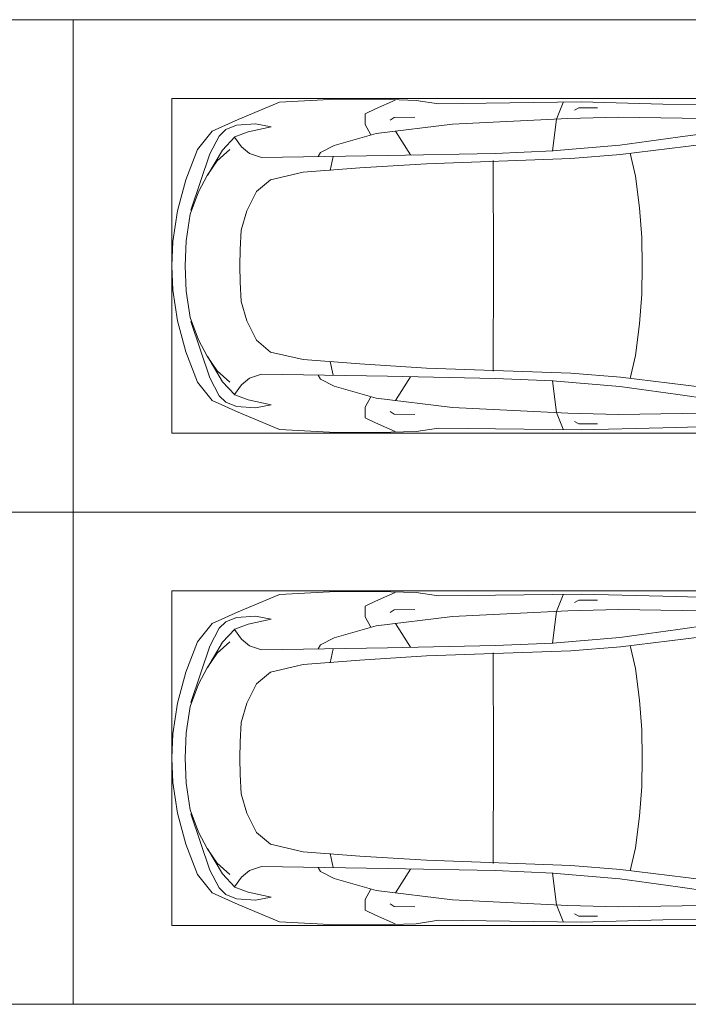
# Model space of a CAD drawing. Header units: millimetres. Extents: x -32229 to 291619, y -13689 to 125138.
# Tile 42 of 256: x -937 to 2457, y 66000 to 71000. Entities that reach past the tile are written whole.
import ezdxf

# ---------------------------------------------------------------- set-up
doc = ezdxf.new("R2010")
doc.units = ezdxf.units.MM
doc.layers.add('A-DETL-GENF-OTLN', color=7, linetype='Continuous', lineweight=18)
doc.layers.add('C-PRKG-____-OTLN', color=7, linetype='Continuous', lineweight=18)

# ---------------------------------------------------------------- blocks, each defined once
blk = doc.blocks.new('АР_Машиноместо - 5300x2500_С-V38--02 ЭМ')
at = {"layer": 'A-DETL-GENF-OTLN', "color": 253, "lineweight": 13, "true_color": 0xaaaaaa}
for p, q in [((970.2, 4771.8), (812.7, 4729.4)), ((1126.4, 4794.1), (970.2, 4771.8)), ((1250, 4800), (1126.4, 4794.1)), ((1250, 4800), (1373.6, 4794.1)), ((1373.6, 4794.1), (1529.8, 4771.8)), ((1529.8, 4771.8), (1687.3, 4729.4)), ((812.7, 4729.4), (659.1, 4669.9)), ((680.7, 4606.5), (967, 4703.6)), ((988.2, 4706.7), (873.9, 4665.1)), ((1122.2, 4726.4), (988.2, 4706.7)), ((1250, 4731.7), (1122.2, 4726.4)), ((1250, 4731.7), (1377.8, 4726.4)), ((1377.8, 4726.4), (1511.8, 4706.7)), ((1511.8, 4706.7), (1626.1, 4665.1)), ((1819.3, 4606.5), (1533, 4703.6)), ((1687.3, 4729.4), (1840.9, 4669.9)), ((659.1, 4669.9), (565.9, 4595.1)), ((873.9, 4665.1), (791.3, 4619.7)), ((1626.1, 4665.1), (1708.7, 4619.7)), ((1840.9, 4669.9), (1934.1, 4595.1)), ((590.7, 4560.1), (680.7, 4606.5)), ((788.5, 4617.7), (661.8, 4543.1)), ((791.3, 4619.7), (717.1, 4568.9)), ((1708.7, 4619.7), (1782.9, 4568.9)), ((1711.5, 4617.7), (1838.2, 4543.1)), ((1909.3, 4560.1), (1819.3, 4606.5)), ((565.9, 4595.1), (507.1, 4462.6)), ((557.5, 4525.7), (590.7, 4560.1)), ((717.1, 4568.9), (659.6, 4505.3)), ((1782.9, 4568.9), (1840.4, 4505.3)), ((1942.5, 4525.7), (1909.3, 4560.1)), ((1934.1, 4595.1), (1992.9, 4462.6)), ((536.4, 4471.4), (557.5, 4525.7)), ((661.8, 4543.1), (594.6, 4479.3)), ((1838.2, 4543.1), (1905.4, 4479.3)), ((1963.6, 4471.4), (1942.5, 4525.7)), ((507.1, 4462.6), (419.6, 4254.2)), ((528.4, 4374.7), (536.4, 4471.4)), ((594.6, 4479.3), (569.5, 4413.1)), ((645, 4445.5), (597.3, 4481.4)), ((1069.6, 4447.3), (1167.1, 4453.2)), ((1167.1, 4453.2), (1250, 4453.9)), ((1332.9, 4453.2), (1250, 4453.9)), ((1430.4, 4447.3), (1332.9, 4453.2)), ((1855, 4445.5), (1902.7, 4481.4)), ((1905.4, 4479.3), (1930.5, 4413.1)), ((1971.6, 4374.7), (1963.6, 4471.4)), ((1992.9, 4462.6), (2080.4, 4254.2)), ((569.5, 4413.1), (543.7, 4295.1)), ((679.6, 4406.3), (645, 4445.5)), ((699.7, 4345.5), (679.6, 4406.3)), ((872.7, 4370.2), (970.5, 4419.3)), ((970.5, 4419.3), (1069.6, 4447.3)), ((1529.5, 4419.3), (1430.4, 4447.3)), ((1627.3, 4370.2), (1529.5, 4419.3)), ((1800.3, 4345.5), (1820.4, 4406.3)), ((1820.4, 4406.3), (1855, 4445.5)), ((1930.5, 4413.1), (1956.3, 4295.1)), ((543.7, 4295.1), (528.4, 4374.7)), ((812.5, 4298.9), (872.7, 4370.2)), ((1687.5, 4298.9), (1627.3, 4370.2)), ((1956.3, 4295.1), (1971.6, 4374.7)), ((689.3, 3705.5), (699.7, 4345.5)), ((1810.7, 3705.5), (1800.3, 4345.5)), ((419.6, 4254.2), (403.4, 3968)), ((774.4, 4132.9), (812.5, 4298.9)), ((1725.6, 4132.9), (1687.5, 4298.9)), ((2080.4, 4254.2), (2096.6, 3968)), ((752.2, 3845.6), (774.4, 4132.9)), ((1747.8, 3845.6), (1725.6, 4132.9)), ((675.2, 4045.5), (694.6, 4057.6)), ((1824.8, 4045.5), (1805.4, 4057.6)), ((638.7, 3975.4), (675.2, 4045.5)), ((1861.3, 3975.4), (1824.8, 4045.5)), ((403.4, 3968), (405.6, 3688.5)), ((578.7, 3762.9), (638.7, 3975.4)), ((1921.3, 3762.9), (1861.3, 3975.4)), ((2096.6, 3968), (2094.4, 3688.5)), ((453.1, 3766.3), (478.4, 3819.3)), ((478.4, 3819.3), (532.5, 3818.1)), ((532.5, 3818.1), (585.5, 3790.5)), ((731.2, 3507.6), (752.2, 3845.6)), ((1768.8, 3507.6), (1747.8, 3845.6)), ((1967.5, 3818.1), (1914.5, 3790.5)), ((2021.6, 3819.3), (1967.5, 3818.1)), ((2046.9, 3766.3), (2021.6, 3819.3)), ((408.2, 3667), (453.1, 3766.3)), ((530.9, 3374.8), (578.7, 3762.9)), ((1969.1, 3374.8), (1921.3, 3762.9)), ((2091.8, 3667), (2046.9, 3766.3)), ((678.7, 3159.5), (689.3, 3705.5)), ((1821.3, 3159.5), (1810.7, 3705.5)), ((405.6, 3688.5), (409.5, 3560)), ((495.5, 3566.1), (496.8, 3671.6)), ((496.8, 3671.6), (510.1, 3691.5)), ((687.1, 3588.8), (566.5, 3663.9)), ((1812.9, 3588.8), (1933.5, 3663.9)), ((2003.2, 3671.6), (1989.9, 3691.5)), ((2004.5, 3566.1), (2003.2, 3671.6)), ((2094.4, 3688.5), (2090.5, 3560)), ((409.5, 3560), (426.5, 3446.8)), ((2090.5, 3560), (2073.5, 3446.8)), ((704.9, 2775.5), (731.2, 3507.6)), ((1795.1, 2775.5), (1768.8, 3507.6)), ((426.5, 3446.8), (417.5, 2723)), ((2073.5, 3446.8), (2082.5, 2723)), ((501.4, 2789.7), (530.9, 3374.8)), ((1998.6, 2789.7), (1969.1, 3374.8)), ((665.6, 2864.6), (678.7, 3159.5)), ((1834.4, 2864.6), (1821.3, 3159.5)), ((665.8, 2867.4), (505.1, 2846.9)), ((636.6, 2526.5), (665.8, 2867.4)), ((1834.2, 2867.4), (1994.9, 2846.9)), ((1863.4, 2526.5), (1834.2, 2867.4)), ((505.1, 2846.9), (420.9, 2813.3)), ((1994.9, 2846.9), (2079.1, 2813.3)), ((447.8, 2733.7), (459.7, 2756.2)), ((495.7, 2532.3), (501.4, 2789.7)), ((684.2, 2522.3), (704.9, 2775.5)), ((1815.8, 2522.3), (1795.1, 2775.5)), ((2004.3, 2532.3), (1998.6, 2789.7)), ((2052.2, 2733.7), (2040.3, 2756.2)), ((417.5, 2723), (428.2, 2308.5)), ((447.8, 2638.7), (447.8, 2733.7)), ((2052.2, 2638.7), (2052.2, 2733.7)), ((2082.5, 2723), (2071.8, 2308.5)), ((500, 2210.1), (495.7, 2532.3)), ((636.6, 2526.5), (597, 2231)), ((644.6, 2191.8), (684.2, 2522.3)), ((1855.4, 2191.8), (1815.8, 2522.3)), ((1863.4, 2526.5), (1903, 2231)), ((2000, 2210.1), (2004.3, 2532.3)), ((428.2, 2308.5), (432.3, 2119.9)), ((2071.8, 2308.5), (2067.7, 2119.9)), ((505.9, 1996), (500, 2210.1)), ((597, 2231), (535, 1798.3)), ((1903, 2231), (1965, 1798.3)), ((1994.1, 1996), (2000, 2210.1)), ((595.8, 1824.8), (644.6, 2191.8)), ((1904.2, 1824.8), (1855.4, 2191.8))]:
    blk.add_line(p, q, dxfattribs=at)
at = {"layer": 'A-DETL-GENF-OTLN', "color": 254, "lineweight": 13, "true_color": 0xd4d4d4}
for p, q in [((694.6, 3980.4), (765.1, 3996.8)), ((1805.4, 3980.4), (1734.9, 3996.8)), ((715.1, 3168.3), (1250, 3167.3)), ((1784.9, 3168.3), (1250, 3167.3)), ((677.9, 2473), (794.6, 2446)), ((1822.1, 2473), (1705.4, 2446)), ((794.6, 2446), (955.7, 2426.8)), ((955.7, 2426.8), (1105.5, 2413.7)), ((1105.5, 2413.7), (1250, 2412.9)), ((1394.5, 2413.7), (1250, 2412.9)), ((1544.3, 2426.8), (1394.5, 2413.7)), ((1705.4, 2446), (1544.3, 2426.8))]:
    blk.add_line(p, q, dxfattribs=at)
at = {"layer": 'C-PRKG-____-OTLN', "color": 253, "lineweight": 13, "true_color": 0xaaaaaa}
for p, q in [((2500, 5300), (0, 5300)), ((0, 0), (0, 5300)), ((2500, 0), (2500, 5300)), ((400, 4800), (2100, 4800)), ((400, 500), (400, 4800)), ((2100, 500), (2100, 4800))]:
    blk.add_line(p, q, dxfattribs=at)
blk = doc.blocks.new('АР_Машиноместо - 4900x2400_М__5300х2500_-2211001--02 ЭМ')
at = {"layer": 'C-PRKG-____-OTLN', "color": 253, "lineweight": 13, "true_color": 0xaaaaaa}
for p, q in [((0, 0), (0, -5300)), ((2500, 0), (2500, -5300)), ((2500, -5300), (0, -5300))]:
    blk.add_line(p, q, dxfattribs=at)
blk = doc.blocks.new('АР_Машиноместо - 5300x2500_С-V37--02 ЭМ')
at = {"layer": 'A-DETL-GENF-OTLN', "color": 253, "lineweight": 13, "true_color": 0xaaaaaa}
for p, q in [((597, -2231), (535, -1798.3)), ((1903, -2231), (1965, -1798.3)), ((595.8, -1824.8), (644.6, -2191.8)), ((1904.2, -1824.8), (1855.4, -2191.8)), ((505.9, -1996), (500, -2210.1)), ((1994.1, -1996), (2000, -2210.1)), ((428.2, -2308.5), (432.3, -2119.9)), ((2071.8, -2308.5), (2067.7, -2119.9)), ((644.6, -2191.8), (684.2, -2522.3)), ((1855.4, -2191.8), (1815.8, -2522.3)), ((500, -2210.1), (495.7, -2532.3)), ((636.6, -2526.5), (597, -2231)), ((1863.4, -2526.5), (1903, -2231)), ((2000, -2210.1), (2004.3, -2532.3)), ((417.5, -2723), (428.2, -2308.5)), ((2082.5, -2723), (2071.8, -2308.5)), ((495.7, -2532.3), (501.4, -2789.7)), ((636.6, -2526.5), (665.8, -2867.4)), ((684.2, -2522.3), (704.9, -2775.5)), ((1815.8, -2522.3), (1795.1, -2775.5)), ((1863.4, -2526.5), (1834.2, -2867.4)), ((2004.3, -2532.3), (1998.6, -2789.7)), ((447.8, -2638.7), (447.8, -2733.7)), ((2052.2, -2638.7), (2052.2, -2733.7)), ((426.5, -3446.8), (417.5, -2723)), ((447.8, -2733.7), (459.7, -2756.2)), ((2052.2, -2733.7), (2040.3, -2756.2)), ((2073.5, -3446.8), (2082.5, -2723)), ((501.4, -2789.7), (530.9, -3374.8)), ((704.9, -2775.5), (731.2, -3507.6)), ((1795.1, -2775.5), (1768.8, -3507.6)), ((1998.6, -2789.7), (1969.1, -3374.8)), ((505.1, -2846.9), (420.9, -2813.3)), ((665.8, -2867.4), (505.1, -2846.9)), ((1834.2, -2867.4), (1994.9, -2846.9)), ((1994.9, -2846.9), (2079.1, -2813.3)), ((665.6, -2864.6), (678.7, -3159.5)), ((1834.4, -2864.6), (1821.3, -3159.5)), ((678.7, -3159.5), (689.3, -3705.5)), ((1821.3, -3159.5), (1810.7, -3705.5)), ((530.9, -3374.8), (578.7, -3762.9)), ((1969.1, -3374.8), (1921.3, -3762.9)), ((409.5, -3560), (426.5, -3446.8)), ((2090.5, -3560), (2073.5, -3446.8)), ((731.2, -3507.6), (752.2, -3845.6)), ((1768.8, -3507.6), (1747.8, -3845.6)), ((405.6, -3688.5), (409.5, -3560)), ((495.5, -3566.1), (496.8, -3671.6)), ((687.1, -3588.8), (566.5, -3663.9)), ((1812.9, -3588.8), (1933.5, -3663.9)), ((2004.5, -3566.1), (2003.2, -3671.6)), ((2094.4, -3688.5), (2090.5, -3560)), ((403.4, -3968), (405.6, -3688.5)), ((408.2, -3667), (453.1, -3766.3)), ((496.8, -3671.6), (510.1, -3691.5)), ((2003.2, -3671.6), (1989.9, -3691.5)), ((2091.8, -3667), (2046.9, -3766.3)), ((2096.6, -3968), (2094.4, -3688.5)), ((689.3, -3705.5), (699.7, -4345.5)), ((1810.7, -3705.5), (1800.3, -4345.5)), ((453.1, -3766.3), (478.4, -3819.3)), ((532.5, -3818.1), (585.5, -3790.5)), ((578.7, -3762.9), (638.7, -3975.4)), ((1921.3, -3762.9), (1861.3, -3975.4)), ((1967.5, -3818.1), (1914.5, -3790.5)), ((2046.9, -3766.3), (2021.6, -3819.3)), ((478.4, -3819.3), (532.5, -3818.1)), ((752.2, -3845.6), (774.4, -4132.9)), ((1747.8, -3845.6), (1725.6, -4132.9)), ((2021.6, -3819.3), (1967.5, -3818.1)), ((419.6, -4254.2), (403.4, -3968)), ((638.7, -3975.4), (675.2, -4045.5)), ((1861.3, -3975.4), (1824.8, -4045.5)), ((2080.4, -4254.2), (2096.6, -3968)), ((675.2, -4045.5), (694.6, -4057.6)), ((1824.8, -4045.5), (1805.4, -4057.6)), ((774.4, -4132.9), (812.5, -4298.9)), ((1725.6, -4132.9), (1687.5, -4298.9)), ((507.1, -4462.6), (419.6, -4254.2)), ((543.7, -4295.1), (528.4, -4374.7)), ((569.5, -4413.1), (543.7, -4295.1)), ((812.5, -4298.9), (872.7, -4370.2)), ((1687.5, -4298.9), (1627.3, -4370.2)), ((1930.5, -4413.1), (1956.3, -4295.1)), ((1956.3, -4295.1), (1971.6, -4374.7)), ((1992.9, -4462.6), (2080.4, -4254.2)), ((699.7, -4345.5), (679.6, -4406.3)), ((1800.3, -4345.5), (1820.4, -4406.3)), ((528.4, -4374.7), (536.4, -4471.4)), ((872.7, -4370.2), (970.5, -4419.3)), ((1627.3, -4370.2), (1529.5, -4419.3)), ((1971.6, -4374.7), (1963.6, -4471.4)), ((594.6, -4479.3), (569.5, -4413.1)), ((645, -4445.5), (597.3, -4481.4)), ((679.6, -4406.3), (645, -4445.5)), ((970.5, -4419.3), (1069.6, -4447.3)), ((1069.6, -4447.3), (1167.1, -4453.2)), ((1430.4, -4447.3), (1332.9, -4453.2)), ((1529.5, -4419.3), (1430.4, -4447.3)), ((1820.4, -4406.3), (1855, -4445.5)), ((1855, -4445.5), (1902.7, -4481.4)), ((1905.4, -4479.3), (1930.5, -4413.1)), ((565.9, -4595.1), (507.1, -4462.6)), ((536.4, -4471.4), (557.5, -4525.7)), ((661.8, -4543.1), (594.6, -4479.3)), ((1167.1, -4453.2), (1250, -4453.9)), ((1332.9, -4453.2), (1250, -4453.9)), ((1838.2, -4543.1), (1905.4, -4479.3)), ((1934.1, -4595.1), (1992.9, -4462.6)), ((1963.6, -4471.4), (1942.5, -4525.7)), ((557.5, -4525.7), (590.7, -4560.1)), ((717.1, -4568.9), (659.6, -4505.3)), ((788.5, -4617.7), (661.8, -4543.1)), ((1711.5, -4617.7), (1838.2, -4543.1)), ((1782.9, -4568.9), (1840.4, -4505.3)), ((1942.5, -4525.7), (1909.3, -4560.1)), ((659.1, -4669.9), (565.9, -4595.1)), ((590.7, -4560.1), (680.7, -4606.5)), ((791.3, -4619.7), (717.1, -4568.9)), ((1708.7, -4619.7), (1782.9, -4568.9)), ((1909.3, -4560.1), (1819.3, -4606.5)), ((1840.9, -4669.9), (1934.1, -4595.1)), ((680.7, -4606.5), (967, -4703.6)), ((873.9, -4665.1), (791.3, -4619.7)), ((1819.3, -4606.5), (1533, -4703.6)), ((1626.1, -4665.1), (1708.7, -4619.7)), ((812.7, -4729.4), (659.1, -4669.9)), ((988.2, -4706.7), (873.9, -4665.1)), ((1511.8, -4706.7), (1626.1, -4665.1)), ((1687.3, -4729.4), (1840.9, -4669.9)), ((970.2, -4771.8), (812.7, -4729.4)), ((1122.2, -4726.4), (988.2, -4706.7)), ((1250, -4731.7), (1122.2, -4726.4)), ((1250, -4731.7), (1377.8, -4726.4)), ((1377.8, -4726.4), (1511.8, -4706.7)), ((1529.8, -4771.8), (1687.3, -4729.4)), ((1126.4, -4794.1), (970.2, -4771.8)), ((1250, -4800), (1126.4, -4794.1)), ((1250, -4800), (1373.6, -4794.1)), ((1373.6, -4794.1), (1529.8, -4771.8))]:
    blk.add_line(p, q, dxfattribs=at)
at = {"layer": 'A-DETL-GENF-OTLN', "color": 254, "lineweight": 13, "true_color": 0xd4d4d4}
for p, q in [((677.9, -2473), (794.6, -2446)), ((794.6, -2446), (955.7, -2426.8)), ((955.7, -2426.8), (1105.5, -2413.7)), ((1105.5, -2413.7), (1250, -2412.9)), ((1394.5, -2413.7), (1250, -2412.9)), ((1544.3, -2426.8), (1394.5, -2413.7)), ((1705.4, -2446), (1544.3, -2426.8)), ((1822.1, -2473), (1705.4, -2446)), ((715.1, -3168.3), (1250, -3167.3)), ((1784.9, -3168.3), (1250, -3167.3)), ((694.6, -3980.4), (765.1, -3996.8)), ((1805.4, -3980.4), (1734.9, -3996.8))]:
    blk.add_line(p, q, dxfattribs=at)
at = {"layer": 'C-PRKG-____-OTLN', "color": 253, "lineweight": 13, "true_color": 0xaaaaaa}
for p, q in [((0, 0), (0, -5300)), ((2500, 0), (2500, -5300)), ((400, -500), (400, -4800)), ((2100, -500), (2100, -4800)), ((400, -4800), (2100, -4800)), ((2500, -5300), (0, -5300))]:
    blk.add_line(p, q, dxfattribs=at)
blk = doc.blocks.new('АР_Машиноместо - 4900x2400_М__5300х2500_-V39--02 ЭМ')
at = {"layer": 'C-PRKG-____-OTLN', "color": 253, "lineweight": 13, "true_color": 0xaaaaaa}
for p, q in [((2500, 5300), (0, 5300)), ((0, 0), (0, 5300)), ((2500, 0), (2500, 5300))]:
    blk.add_line(p, q, dxfattribs=at)
blk = doc.blocks.new('Наметкина 10_РД_АР_П_отсоединено_rvt-1--02 ЭМ')
at = {"layer": 'C-PRKG-____-OTLN', "color": 253, "lineweight": 13, "true_color": 0xaaaaaa}
for name, p, rotation in [('АР_Машиноместо - 4900x2400_М__5300х2500_-2211001--02 ЭМ', (-5964.7, 68500), 90.00000000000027), ('АР_Машиноместо - 5300x2500_С-V38--02 ЭМ', (4635.3, 68500), 89.99999999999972), ('АР_Машиноместо - 4900x2400_М__5300х2500_-V39--02 ЭМ', (-5964.7, 68500), 269.9999999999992), ('АР_Машиноместо - 5300x2500_С-V37--02 ЭМ', (4635.3, 68500), 269.9999999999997)]:
    blk.add_blockref(name, p, dxfattribs=dict(at, rotation=rotation))

msp = doc.modelspace()

# ---------------------------------------------------------------- block references
at = {"lineweight": 5}
msp.add_blockref('Наметкина 10_РД_АР_П_отсоединено_rvt-1--02 ЭМ', (0, 0), dxfattribs=at)

doc.saveas('drawing.dxf')
